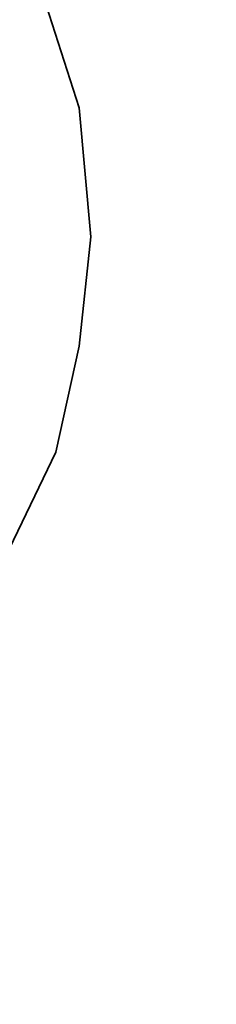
# Model space of a CAD drawing. Header units: millimetres. Extents: x -96 to 653, y -113 to 115.
# Tile 83 of 99: x 370.783 to 370.987, y 3.951 to 4.972. Entities that reach past the tile are written whole.
import ezdxf

# ---------------------------------------------------------------- set-up
doc = ezdxf.new("R2010")
doc.units = ezdxf.units.MM
doc.layers.add('DIM', color=4, linetype='Continuous')
doc.layers.add('layer 1', color=7, linetype='Continuous')

# ---------------------------------------------------------------- blocks, each defined once
blk = doc.blocks.new('TBI MOTION logo(完整正式版)')
at = {"layer": 'layer 1', "color": 22, "lineweight": 35}
blk.add_open_spline([(-64.65375, -6.863749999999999), (-64.65375, -6.863749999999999), (-64.84375, -7.296249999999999), (-64.84375, -7.296249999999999), (-64.84375, -7.296249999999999), (-64.84375, -7.296249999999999), (-64.86875, -7.34375), (-64.86875, -7.34375), (-64.86875, -7.34375), (-64.86875, -7.34375), (-64.86875, -7.36875), (-64.86875, -7.36875), (-64.86875, -7.36875), (-64.86875, -7.36875), (-65.15375, -7.653749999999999), (-65.15375, -7.653749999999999), (-65.15375, -7.653749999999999), (-65.15375, -7.653749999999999), (-65.17875, -7.653749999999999), (-65.17875, -7.653749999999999), (-65.17875, -7.653749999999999), (-65.17875, -7.653749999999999), (-65.20375, -7.678749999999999), (-65.20375, -7.678749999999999), (-65.20375, -7.678749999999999), (-65.20375, -7.678749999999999), (-65.58875, -7.871249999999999), (-65.58875, -7.871249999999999), (-65.58875, -7.871249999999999), (-65.58875, -7.871249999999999), (-65.63375, -7.871249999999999), (-65.63375, -7.871249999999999), (-65.63375, -7.871249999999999), (-65.63375, -7.871249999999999), (-65.65875, -7.893749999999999), (-65.65875, -7.893749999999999), (-65.65875, -7.893749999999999), (-65.65875, -7.893749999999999), (-66.09375, -7.943749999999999), (-66.09375, -7.943749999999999), (-66.09375, -7.943749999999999), (-66.09375, -7.943749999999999), (-66.11375, -7.943749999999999), (-66.11375, -7.943749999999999), (-66.11375, -7.943749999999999), (-66.11375, -7.943749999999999), (-66.16375, -7.943749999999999), (-66.16375, -7.943749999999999), (-66.16375, -7.943749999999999), (-66.16375, -7.943749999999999), (-66.30875, -7.943749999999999), (-66.30875, -7.943749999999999), (-66.30875, -7.943749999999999), (-66.30875, -7.943749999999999), (-66.69375, -7.943749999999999), (-66.69375, -7.943749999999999), (-66.69375, -7.943749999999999), (-66.69375, -7.943749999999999), (-67.07375, -7.943749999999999), (-67.07375, -7.943749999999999), (-67.07375, -7.943749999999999), (-67.07375, -7.943749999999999), (-67.12375, -7.943749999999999), (-67.12375, -7.943749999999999), (-67.12375, -7.943749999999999), (-67.12375, -7.943749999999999), (-67.12375, -7.966249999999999), (-67.12375, -7.966249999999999), (-67.12375, -7.966249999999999), (-67.12375, -7.966249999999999), (-67.14875, -7.991249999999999), (-67.14875, -7.991249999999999), (-67.14875, -7.991249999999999), (-67.14875, -7.991249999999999), (-67.24375, -8.34875), (-67.24375, -8.34875), (-67.24375, -8.34875), (-67.24375, -8.34875), (-67.31374999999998, -8.68625), (-67.31374999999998, -8.68625), (-67.31374999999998, -8.68625), (-67.31374999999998, -8.68625), (-67.26874999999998, -8.68625), (-67.26874999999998, -8.68625), (-67.26874999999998, -8.68625), (-67.26874999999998, -8.68625), (-67.07375, -8.68625), (-67.07375, -8.68625), (-67.07375, -8.68625), (-67.07375, -8.68625), (-66.54875, -8.68625), (-66.54875, -8.68625), (-66.54875, -8.68625), (-66.54875, -8.68625), (-65.82625, -8.68625), (-65.82625, -8.68625), (-65.82625, -8.68625), (-65.82625, -8.68625), (-65.01375, -8.68625), (-65.01375, -8.68625), (-65.01375, -8.68625), (-65.01375, -8.68625), (-64.05375, -8.68625), (-64.05375, -8.68625), (-64.05375, -8.68625), (-64.05375, -8.68625), (-62.08375, -8.68625), (-62.08375, -8.68625), (-62.08375, -8.68625), (-62.08375, -8.68625), (-60.06875, -8.68625), (-60.06875, -8.68625), (-60.06875, -8.68625), (-60.06875, -8.68625), (-59.10875, -8.68625), (-59.10875, -8.68625), (-59.10875, -8.68625), (-59.10875, -8.68625), (-58.29375, -8.68625), (-58.29375, -8.68625), (-58.29375, -8.68625), (-58.29375, -8.68625), (-57.57374999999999, -8.68625), (-57.57374999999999, -8.68625), (-57.57374999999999, -8.68625), (-57.57374999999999, -8.68625), (-57.04875, -8.68625), (-57.04875, -8.68625), (-57.04875, -8.68625), (-57.04875, -8.68625), (-56.85375, -8.68625), (-56.85375, -8.68625), (-56.85375, -8.68625), (-56.85375, -8.68625), (-56.70875, -8.68625), (-56.70875, -8.68625), (-56.70875, -8.68625), (-56.70875, -8.68625), (-56.61375, -8.68625), (-56.61375, -8.68625), (-56.61375, -8.68625), (-56.61375, -8.68625), (-56.56875, -8.68625), (-56.56875, -8.68625), (-56.56875, -8.68625), (-56.56875, -8.68625), (-55.65375, -8.638749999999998), (-55.65375, -8.638749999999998), (-55.65375, -8.638749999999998), (-55.65375, -8.638749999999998), (-54.76874999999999, -8.51875), (-54.76874999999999, -8.51875), (-54.76874999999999, -8.51875), (-54.76874999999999, -8.51875), (-53.90375, -8.30375), (-53.90375, -8.30375), (-53.90375, -8.30375), (-53.90375, -8.30375), (-53.08875, -8.03875), (-53.08875, -8.03875), (-53.08875, -8.03875), (-53.08875, -8.03875), (-52.34375, -7.653749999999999), (-52.34375, -7.653749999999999), (-52.34375, -7.653749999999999), (-52.34375, -7.653749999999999), (-51.69875, -7.296249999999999), (-51.69875, -7.296249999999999), (-51.69875, -7.296249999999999), (-51.69875, -7.296249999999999), (-51.21875, -6.911249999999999), (-51.21875, -6.911249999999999), (-51.21875, -6.911249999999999), (-51.21875, -6.911249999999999), (-50.83375, -6.50375), (-50.83375, -6.50375), (-50.83375, -6.50375), (-50.83375, -6.50375), (-50.44875, -5.94875), (-50.44875, -5.94875), (-50.44875, -5.94875), (-50.44875, -5.94875), (-50.13875, -5.303749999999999), (-50.13875, -5.303749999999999), (-50.13875, -5.303749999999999), (-50.13875, -5.303749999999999), (-49.99375, -4.653749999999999), (-49.99375, -4.653749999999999), (-49.99375, -4.653749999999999), (-49.99375, -4.653749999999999), (-49.92375, -3.98375), (-49.92375, -3.98375), (-49.92375, -3.98375), (-49.92375, -3.98375), (-49.99375, -3.19374), (-49.99375, -3.19374), (-49.99375, -3.19374), (-49.99375, -3.19374), (-50.23374, -2.44874), (-50.23374, -2.44874), (-50.23374, -2.44874), (-50.23374, -2.44874), (-50.59375, -1.87374), (-50.59375, -1.87374), (-50.59375, -1.87374), (-50.59375, -1.87374), (-51.09875, -1.31874), (-51.09875, -1.31874), (-51.09875, -1.31874), (-51.09875, -1.31874), (-51.74375, -0.81875), (-51.74375, -0.81875), (-51.74375, -0.81875), (-51.74375, -0.81875), (-52.53875, -0.48125), (-52.53875, -0.48125), (-52.53875, -0.48125), (-52.53875, -0.48125), (-53.47375, -0.21875), (-53.47375, -0.21875), (-53.47375, -0.21875), (-53.47375, -0.21875), (-54.52875, -0.04874), (-54.52875, -0.04874), (-54.52875, -0.04874), (-54.52875, -0.04874), (-55.65375, 0.12125), (-55.65375, 0.12125), (-55.65375, 0.12125), (-55.65375, 0.12125), (-54.50375, 0.28624), (-54.50375, 0.28624), (-54.50375, 0.28624), (-54.50375, 0.28624), (-53.83375, 0.38124), (-53.83375, 0.38124), (-53.83375, 0.38124), (-53.83375, 0.38124), (-53.18375, 0.50125), (-53.18375, 0.50125), (-53.18375, 0.50125), (-53.18375, 0.50125), (-52.55875, 0.6687400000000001), (-52.55875, 0.6687400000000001), (-52.55875, 0.6687400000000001), (-52.55875, 0.6687400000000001), (-52.03375, 0.86124), (-52.03375, 0.86124), (-52.03375, 0.86124), (-52.03375, 0.86124), (-51.50374, 1.031239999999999), (-51.50374, 1.031239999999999), (-51.50374, 1.031239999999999), (-51.50374, 1.031239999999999), (-51.09875, 1.271249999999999), (-51.09875, 1.271249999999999), (-51.09875, 1.271249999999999), (-51.09875, 1.271249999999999), (-50.71374999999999, 1.48624), (-50.71374999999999, 1.48624), (-50.71374999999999, 1.48624), (-50.71374999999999, 1.48624), (-50.37625, 1.77625), (-50.37625, 1.77625), (-50.37625, 1.77625), (-50.37625, 1.77625), (-49.82375, 2.37625), (-49.82375, 2.37625), (-49.82375, 2.37625), (-49.82375, 2.37625), (-49.41875, 2.996249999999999), (-49.41875, 2.996249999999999), (-49.41875, 2.996249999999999), (-49.41875, 2.996249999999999), (-49.22375, 3.766249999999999), (-49.22375, 3.766249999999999), (-49.22375, 3.766249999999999), (-49.22375, 3.766249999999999), (-49.15375, 4.50874), (-49.15375, 4.50874), (-49.15375, 4.50874), (-49.15375, 4.50874), (-49.20374999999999, 5.251249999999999), (-49.20374999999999, 5.251249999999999), (-49.20374999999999, 5.251249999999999), (-49.20374999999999, 5.251249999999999), (-49.41875, 5.926249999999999), (-49.41875, 5.926249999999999), (-49.41875, 5.926249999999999), (-49.41875, 5.926249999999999), (-49.77875, 6.47625), (-49.77875, 6.47625), (-49.77875, 6.47625), (-49.77875, 6.47625), (-50.33125, 7.026239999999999), (-50.33125, 7.026239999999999), (-50.33125, 7.026239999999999), (-50.33125, 7.026239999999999), (-51.00125, 7.43625), (-51.00125, 7.43625), (-51.00125, 7.43625), (-51.00125, 7.43625), (-51.79375, 7.72625), (-51.79375, 7.72625), (-51.79375, 7.72625), (-51.79375, 7.72625), (-52.72874999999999, 7.891239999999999), (-52.72874999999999, 7.891239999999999), (-52.72874999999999, 7.891239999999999), (-52.72874999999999, 7.891239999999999), (-53.83375, 7.98625), (-53.83375, 7.98625), (-53.83375, 7.98625), (-53.83375, 7.98625), (-53.92875, 7.98625), (-53.92875, 7.98625), (-53.92875, 7.98625), (-53.92875, 7.98625), (-54.26375, 7.98625), (-54.26375, 7.98625), (-54.26375, 7.98625), (-54.26375, 7.98625), (-54.74375, 7.98625), (-54.74375, 7.98625), (-54.74375, 7.98625), (-54.74375, 7.98625), (-55.36875, 7.98625), (-55.36875, 7.98625), (-55.36875, 7.98625), (-55.36875, 7.98625), (-56.13375, 7.98625), (-56.13375, 7.98625), (-56.13375, 7.98625), (-56.13375, 7.98625), (-56.94874999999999, 7.98625), (-56.94874999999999, 7.98625), (-56.94874999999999, 7.98625), (-56.94874999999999, 7.98625), (-58.77625, 7.98625), (-58.77625, 7.98625), (-58.77625, 7.98625), (-58.77625, 7.98625), (-60.59875, 7.98625), (-60.59875, 7.98625), (-60.59875, 7.98625), (-60.59875, 7.98625), (-61.41375, 7.98625), (-61.41375, 7.98625), (-61.41375, 7.98625), (-61.41375, 7.98625), (-62.17875, 7.98625), (-62.17875, 7.98625), (-62.17875, 7.98625), (-62.17875, 7.98625), (-62.80375, 7.98625), (-62.80375, 7.98625), (-62.80375, 7.98625), (-62.80375, 7.98625), (-63.30625, 7.98625), (-63.30625, 7.98625), (-63.30625, 7.98625), (-63.30625, 7.98625), (-63.57375, 7.98625), (-63.57375, 7.98625), (-63.57375, 7.98625), (-63.57375, 7.98625), (-63.57375, 7.96375), (-63.57375, 7.96375), (-63.57375, 7.96375), (-63.57375, 7.96375), (-63.59875, 7.94125), (-63.59875, 7.94125), (-63.59875, 7.94125), (-63.59875, 7.94125), (-63.69375, 7.55625), (-63.69375, 7.55625), (-63.69375, 7.55625), (-63.69375, 7.55625), (-63.76375, 7.246239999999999), (-63.76375, 7.246239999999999), (-63.76375, 7.246239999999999), (-63.76375, 7.246239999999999), (-63.23875000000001, 7.246239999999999), (-63.23875000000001, 7.246239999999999), (-63.23875000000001, 7.246239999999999), (-63.23875000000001, 7.246239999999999), (-62.75875, 7.246239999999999), (-62.75875, 7.246239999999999), (-62.75875, 7.246239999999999), (-62.75875, 7.246239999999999), (-62.61124999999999, 7.246239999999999), (-62.61124999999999, 7.246239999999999), (-62.61124999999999, 7.246239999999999), (-62.61124999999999, 7.246239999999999), (-62.56624999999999, 7.246239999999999), (-62.56624999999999, 7.246239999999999), (-62.56624999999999, 7.246239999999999), (-62.56624999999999, 7.246239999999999), (-62.22875, 7.246239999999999), (-62.22875, 7.246239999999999), (-62.22875, 7.246239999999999), (-62.22875, 7.246239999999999), (-62.20375, 7.246239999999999), (-62.20375, 7.246239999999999), (-62.20375, 7.246239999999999), (-62.20375, 7.246239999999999), (-62.17875, 7.21875), (-62.17875, 7.21875), (-62.17875, 7.21875), (-62.17875, 7.21875), (-61.96374999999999, 7.171249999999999), (-61.96374999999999, 7.171249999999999), (-61.96374999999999, 7.171249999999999), (-61.96374999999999, 7.171249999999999), (-61.72375, 7.126239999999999), (-61.72375, 7.126239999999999), (-61.72375, 7.126239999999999), (-61.72375, 7.126239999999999), (-61.70374999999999, 7.126239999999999), (-61.70374999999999, 7.126239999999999), (-61.70374999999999, 7.126239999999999), (-61.70374999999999, 7.126239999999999), (-61.55875, 7.076239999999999), (-61.55875, 7.076239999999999), (-61.55875, 7.076239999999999), (-61.55875, 7.076239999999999), (-61.50875, 7.076239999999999), (-61.50875, 7.076239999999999), (-61.50875, 7.076239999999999), (-61.50875, 7.076239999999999), (-61.48375, 7.026239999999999), (-61.48375, 7.026239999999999), (-61.48375, 7.026239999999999), (-61.48375, 7.026239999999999), (-61.31875, 6.83375), (-61.31875, 6.83375), (-61.31875, 6.83375), (-61.31875, 6.83375), (-61.29375, 6.81125), (-61.29375, 6.81125), (-61.29375, 6.81125), (-61.29375, 6.81125), (-61.29375, 6.786249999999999), (-61.29375, 6.786249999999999), (-61.29375, 6.786249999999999), (-61.29375, 6.786249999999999), (-61.19875, 6.50124), (-61.19875, 6.50124), (-61.19875, 6.50124), (-61.19875, 6.50124), (-61.17375, 6.45124), (-61.17375, 6.45124), (-61.17375, 6.45124), (-61.17375, 6.45124), (-61.19875, 6.40625), (-61.19875, 6.40625), (-61.19875, 6.40625), (-61.19875, 6.40625), (-61.26875, 5.99624), (-61.26875, 5.99624), (-61.26875, 5.99624), (-61.26875, 5.99624), (-61.26875, 5.85125), (-61.26875, 5.85125), (-61.26875, 5.85125), (-61.26875, 5.85125), (-61.26875, 5.826249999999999), (-61.26875, 5.826249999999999), (-61.26875, 5.826249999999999), (-61.26875, 5.826249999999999), (-61.29375, 5.80625), (-61.29375, 5.80625), (-61.29375, 5.80625), (-61.29375, 5.80625), (-61.34125, 5.661249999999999), (-61.34125, 5.661249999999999), (-61.34125, 5.661249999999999), (-61.34125, 5.661249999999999), (-61.41375, 5.44625), (-61.41375, 5.44625), (-61.41375, 5.44625), (-61.41375, 5.44625), (-61.48375, 5.15625), (-61.48375, 5.15625), (-61.48375, 5.15625), (-61.48375, 5.15625), (-61.58375, 4.82124), (-61.58375, 4.82124), (-61.58375, 4.82124), (-61.58375, 4.82124), (-61.79875, 4.00375), (-61.79875, 4.00375), (-61.79875, 4.00375), (-61.79875, 4.00375), (-62.05875, 2.996249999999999), (-62.05875, 2.996249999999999), (-62.05875, 2.996249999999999), (-62.05875, 2.996249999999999), (-62.34875, 1.916249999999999), (-62.34875, 1.916249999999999), (-62.34875, 1.916249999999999), (-62.34875, 1.916249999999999), (-62.97375, -0.41124), (-62.97375, -0.41124), (-62.97375, -0.41124), (-62.97375, -0.41124), (-63.59875, -2.75875), (-63.59875, -2.75875), (-63.59875, -2.75875), (-63.59875, -2.75875), (-63.88374999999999, -3.863739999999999), (-63.88374999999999, -3.863739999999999), (-63.88374999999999, -3.863739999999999), (-63.88374999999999, -3.863739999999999), (-64.14875, -4.823739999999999), (-64.14875, -4.823739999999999), (-64.14875, -4.823739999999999), (-64.14875, -4.823739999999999), (-64.36375, -5.64125), (-64.36375, -5.64125), (-64.36375, -5.64125), (-64.36375, -5.64125), (-64.43625, -5.97625), (-64.43625, -5.97625), (-64.43625, -5.97625), (-64.43625, -5.97625), (-64.50875, -6.286249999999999), (-64.50875, -6.286249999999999), (-64.50875, -6.286249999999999), (-64.50875, -6.286249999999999), (-64.50875, -6.308749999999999), (-64.50875, -6.308749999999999), (-64.50875, -6.308749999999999), (-64.50875, -6.308749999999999), (-64.57875, -6.50375), (-64.57875, -6.50375), (-64.57875, -6.50375), (-64.57875, -6.50375), (-64.62875, -6.69625), (-64.62875, -6.69625), (-64.62875, -6.69625), (-64.62875, -6.69625), (-64.62875, -6.768749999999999), (-64.62875, -6.768749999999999), (-64.62875, -6.768749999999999), (-64.62875, -6.768749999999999), (-64.62875, -6.813749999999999), (-64.62875, -6.813749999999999), (-64.62875, -6.813749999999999), (-64.62875, -6.813749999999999), (-64.62875, -6.83875), (-64.62875, -6.83875), (-64.62875, -6.83875), (-64.62875, -6.83875), (-64.65375, -6.863749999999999), (-64.65375, -6.863749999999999)], degree=3, knots=[0, 0, 0, 0, 0.0071942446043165, 0.0071942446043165, 0.0071942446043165, 0.0071942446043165, 0.0143884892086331, 0.0143884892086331, 0.0143884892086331, 0.0143884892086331, 0.0215827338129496, 0.0215827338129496, 0.0215827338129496, 0.0215827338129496, 0.0287769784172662, 0.0287769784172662, 0.0287769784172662, 0.0287769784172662, 0.0359712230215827, 0.0359712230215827, 0.0359712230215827, 0.0359712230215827, 0.0431654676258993, 0.0431654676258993, 0.0431654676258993, 0.0431654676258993, 0.0503597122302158, 0.0503597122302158, 0.0503597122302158, 0.0503597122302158, 0.0575539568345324, 0.0575539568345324, 0.0575539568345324, 0.0575539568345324, 0.0647482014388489, 0.0647482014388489, 0.0647482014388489, 0.0647482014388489, 0.0719424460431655, 0.0719424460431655, 0.0719424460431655, 0.0719424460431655, 0.079136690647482, 0.079136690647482, 0.079136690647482, 0.079136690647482, 0.0863309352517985, 0.0863309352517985, 0.0863309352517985, 0.0863309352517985, 0.0935251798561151, 0.0935251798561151, 0.0935251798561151, 0.0935251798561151, 0.1007194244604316, 0.1007194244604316, 0.1007194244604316, 0.1007194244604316, 0.1079136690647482, 0.1079136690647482, 0.1079136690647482, 0.1079136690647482, 0.1151079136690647, 0.1151079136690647, 0.1151079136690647, 0.1151079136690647, 0.1223021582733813, 0.1223021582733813, 0.1223021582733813, 0.1223021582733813, 0.1294964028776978, 0.1294964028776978, 0.1294964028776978, 0.1294964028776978, 0.1366906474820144, 0.1366906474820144, 0.1366906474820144, 0.1366906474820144, 0.1438848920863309, 0.1438848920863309, 0.1438848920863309, 0.1438848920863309, 0.1510791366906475, 0.1510791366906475, 0.1510791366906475, 0.1510791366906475, 0.158273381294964, 0.158273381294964, 0.158273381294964, 0.158273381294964, 0.1654676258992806, 0.1654676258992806, 0.1654676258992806, 0.1654676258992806, 0.1726618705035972, 0.1726618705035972, 0.1726618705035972, 0.1726618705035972, 0.1798561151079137, 0.1798561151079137, 0.1798561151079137, 0.1798561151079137, 0.1870503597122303, 0.1870503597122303, 0.1870503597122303, 0.1870503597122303, 0.1942446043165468, 0.1942446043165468, 0.1942446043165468, 0.1942446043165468, 0.2014388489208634, 0.2014388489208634, 0.2014388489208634, 0.2014388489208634, 0.2086330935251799, 0.2086330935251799, 0.2086330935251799, 0.2086330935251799, 0.2158273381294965, 0.2158273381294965, 0.2158273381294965, 0.2158273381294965, 0.2230215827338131, 0.2230215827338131, 0.2230215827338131, 0.2230215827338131, 0.2302158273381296, 0.2302158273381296, 0.2302158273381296, 0.2302158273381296, 0.2374100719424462, 0.2374100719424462, 0.2374100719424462, 0.2374100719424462, 0.2446043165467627, 0.2446043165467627, 0.2446043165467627, 0.2446043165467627, 0.2517985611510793, 0.2517985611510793, 0.2517985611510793, 0.2517985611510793, 0.2589928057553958, 0.2589928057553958, 0.2589928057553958, 0.2589928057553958, 0.2661870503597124, 0.2661870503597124, 0.2661870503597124, 0.2661870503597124, 0.273381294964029, 0.273381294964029, 0.273381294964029, 0.273381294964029, 0.2805755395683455, 0.2805755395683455, 0.2805755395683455, 0.2805755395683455, 0.2877697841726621, 0.2877697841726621, 0.2877697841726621, 0.2877697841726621, 0.2949640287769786, 0.2949640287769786, 0.2949640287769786, 0.2949640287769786, 0.3021582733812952, 0.3021582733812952, 0.3021582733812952, 0.3021582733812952, 0.3093525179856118, 0.3093525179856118, 0.3093525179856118, 0.3093525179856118, 0.3165467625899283, 0.3165467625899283, 0.3165467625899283, 0.3165467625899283, 0.3237410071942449, 0.3237410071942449, 0.3237410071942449, 0.3237410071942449, 0.3309352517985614, 0.3309352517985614, 0.3309352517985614, 0.3309352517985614, 0.338129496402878, 0.338129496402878, 0.338129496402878, 0.338129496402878, 0.3453237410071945, 0.3453237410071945, 0.3453237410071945, 0.3453237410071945, 0.3525179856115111, 0.3525179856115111, 0.3525179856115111, 0.3525179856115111, 0.3597122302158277, 0.3597122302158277, 0.3597122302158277, 0.3597122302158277, 0.3669064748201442, 0.3669064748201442, 0.3669064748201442, 0.3669064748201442, 0.3741007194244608, 0.3741007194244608, 0.3741007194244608, 0.3741007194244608, 0.3812949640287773, 0.3812949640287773, 0.3812949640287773, 0.3812949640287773, 0.3884892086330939, 0.3884892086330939, 0.3884892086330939, 0.3884892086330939, 0.3956834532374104, 0.3956834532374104, 0.3956834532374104, 0.3956834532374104, 0.4028776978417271, 0.4028776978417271, 0.4028776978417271, 0.4028776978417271, 0.4100719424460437, 0.4100719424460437, 0.4100719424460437, 0.4100719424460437, 0.4172661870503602, 0.4172661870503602, 0.4172661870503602, 0.4172661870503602, 0.4244604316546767, 0.4244604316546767, 0.4244604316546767, 0.4244604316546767, 0.4316546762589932, 0.4316546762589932, 0.4316546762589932, 0.4316546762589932, 0.4388489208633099, 0.4388489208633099, 0.4388489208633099, 0.4388489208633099, 0.4460431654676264, 0.4460431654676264, 0.4460431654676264, 0.4460431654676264, 0.453237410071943, 0.453237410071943, 0.453237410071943, 0.453237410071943, 0.4604316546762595, 0.4604316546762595, 0.4604316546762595, 0.4604316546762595, 0.467625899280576, 0.467625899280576, 0.467625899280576, 0.467625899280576, 0.4748201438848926, 0.4748201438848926, 0.4748201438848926, 0.4748201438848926, 0.4820143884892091, 0.4820143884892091, 0.4820143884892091, 0.4820143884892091, 0.4892086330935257, 0.4892086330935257, 0.4892086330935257, 0.4892086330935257, 0.4964028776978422, 0.4964028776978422, 0.4964028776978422, 0.4964028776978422, 0.5035971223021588, 0.5035971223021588, 0.5035971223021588, 0.5035971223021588, 0.5107913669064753, 0.5107913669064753, 0.5107913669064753, 0.5107913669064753, 0.5179856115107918, 0.5179856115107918, 0.5179856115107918, 0.5179856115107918, 0.5251798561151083, 0.5251798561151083, 0.5251798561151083, 0.5251798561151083, 0.5323741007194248, 0.5323741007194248, 0.5323741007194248, 0.5323741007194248, 0.5395683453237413, 0.5395683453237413, 0.5395683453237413, 0.5395683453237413, 0.5467625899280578, 0.5467625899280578, 0.5467625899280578, 0.5467625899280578, 0.5539568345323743, 0.5539568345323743, 0.5539568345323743, 0.5539568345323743, 0.5611510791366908, 0.5611510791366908, 0.5611510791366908, 0.5611510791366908, 0.5683453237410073, 0.5683453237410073, 0.5683453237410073, 0.5683453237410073, 0.5755395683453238, 0.5755395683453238, 0.5755395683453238, 0.5755395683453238, 0.5827338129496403, 0.5827338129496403, 0.5827338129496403, 0.5827338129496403, 0.5899280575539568, 0.5899280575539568, 0.5899280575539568, 0.5899280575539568, 0.5971223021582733, 0.5971223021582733, 0.5971223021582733, 0.5971223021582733, 0.60431654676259, 0.60431654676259, 0.60431654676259, 0.60431654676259, 0.6115107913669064, 0.6115107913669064, 0.6115107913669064, 0.6115107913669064, 0.618705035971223, 0.618705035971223, 0.618705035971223, 0.618705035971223, 0.6258992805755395, 0.6258992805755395, 0.6258992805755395, 0.6258992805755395, 0.633093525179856, 0.633093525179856, 0.633093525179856, 0.633093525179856, 0.6402877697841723, 0.6402877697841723, 0.6402877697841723, 0.6402877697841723, 0.6474820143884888, 0.6474820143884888, 0.6474820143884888, 0.6474820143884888, 0.6546762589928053, 0.6546762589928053, 0.6546762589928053, 0.6546762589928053, 0.6618705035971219, 0.6618705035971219, 0.6618705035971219, 0.6618705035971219, 0.6690647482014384, 0.6690647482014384, 0.6690647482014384, 0.6690647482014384, 0.6762589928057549, 0.6762589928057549, 0.6762589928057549, 0.6762589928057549, 0.6834532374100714, 0.6834532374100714, 0.6834532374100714, 0.6834532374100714, 0.6906474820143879, 0.6906474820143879, 0.6906474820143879, 0.6906474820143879, 0.6978417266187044, 0.6978417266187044, 0.6978417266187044, 0.6978417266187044, 0.7050359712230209, 0.7050359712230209, 0.7050359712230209, 0.7050359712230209, 0.7122302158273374, 0.7122302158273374, 0.7122302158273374, 0.7122302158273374, 0.7194244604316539, 0.7194244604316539, 0.7194244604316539, 0.7194244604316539, 0.7266187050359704, 0.7266187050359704, 0.7266187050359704, 0.7266187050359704, 0.7338129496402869, 0.7338129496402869, 0.7338129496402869, 0.7338129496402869, 0.7410071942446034, 0.7410071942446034, 0.7410071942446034, 0.7410071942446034, 0.7482014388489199, 0.7482014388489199, 0.7482014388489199, 0.7482014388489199, 0.7553956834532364, 0.7553956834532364, 0.7553956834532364, 0.7553956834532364, 0.7625899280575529, 0.7625899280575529, 0.7625899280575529, 0.7625899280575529, 0.7697841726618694, 0.7697841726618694, 0.7697841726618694, 0.7697841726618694, 0.7769784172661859, 0.7769784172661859, 0.7769784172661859, 0.7769784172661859, 0.7841726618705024, 0.7841726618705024, 0.7841726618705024, 0.7841726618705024, 0.7913669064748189, 0.7913669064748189, 0.7913669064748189, 0.7913669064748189, 0.7985611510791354, 0.7985611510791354, 0.7985611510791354, 0.7985611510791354, 0.8057553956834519, 0.8057553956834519, 0.8057553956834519, 0.8057553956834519, 0.8129496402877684, 0.8129496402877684, 0.8129496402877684, 0.8129496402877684, 0.8201438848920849, 0.8201438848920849, 0.8201438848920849, 0.8201438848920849, 0.8273381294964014, 0.8273381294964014, 0.8273381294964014, 0.8273381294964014, 0.8345323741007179, 0.8345323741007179, 0.8345323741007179, 0.8345323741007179, 0.8417266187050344, 0.8417266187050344, 0.8417266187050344, 0.8417266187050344, 0.8489208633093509, 0.8489208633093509, 0.8489208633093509, 0.8489208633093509, 0.8561151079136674, 0.8561151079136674, 0.8561151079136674, 0.8561151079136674, 0.8633093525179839, 0.8633093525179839, 0.8633093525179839, 0.8633093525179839, 0.8705035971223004, 0.8705035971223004, 0.8705035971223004, 0.8705035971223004, 0.8776978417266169, 0.8776978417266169, 0.8776978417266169, 0.8776978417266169, 0.8848920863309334, 0.8848920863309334, 0.8848920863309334, 0.8848920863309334, 0.8920863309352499, 0.8920863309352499, 0.8920863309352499, 0.8920863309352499, 0.8992805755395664, 0.8992805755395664, 0.8992805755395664, 0.8992805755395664, 0.9064748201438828, 0.9064748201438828, 0.9064748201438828, 0.9064748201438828, 0.9136690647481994, 0.9136690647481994, 0.9136690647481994, 0.9136690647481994, 0.9208633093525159, 0.9208633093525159, 0.9208633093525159, 0.9208633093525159, 0.9280575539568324, 0.9280575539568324, 0.9280575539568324, 0.9280575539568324, 0.9352517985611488, 0.9352517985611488, 0.9352517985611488, 0.9352517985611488, 0.9424460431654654, 0.9424460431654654, 0.9424460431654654, 0.9424460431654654, 0.9496402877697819, 0.9496402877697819, 0.9496402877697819, 0.9496402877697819, 0.9568345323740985, 0.9568345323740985, 0.9568345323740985, 0.9568345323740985, 0.9640287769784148, 0.9640287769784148, 0.9640287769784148, 0.9640287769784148, 0.9712230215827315, 0.9712230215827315, 0.9712230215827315, 0.9712230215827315, 0.978417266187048, 0.978417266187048, 0.978417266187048, 0.978417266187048, 0.9856115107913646, 0.9856115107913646, 0.9856115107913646, 0.9856115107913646, 0.9928057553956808, 0.9928057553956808, 0.9928057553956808, 0.9928057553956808, 1, 1, 1, 1], dxfattribs=at)

msp = doc.modelspace()

# ---------------------------------------------------------------- block references
at = {"layer": 'DIM', "color": 7, "xscale": 0.169361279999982, "yscale": 0.169361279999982, "zscale": 0.169361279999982}
msp.add_blockref('TBI MOTION logo(完整正式版)', (379.3114467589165, 5.421827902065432), dxfattribs=at)

doc.saveas('drawing.dxf')
